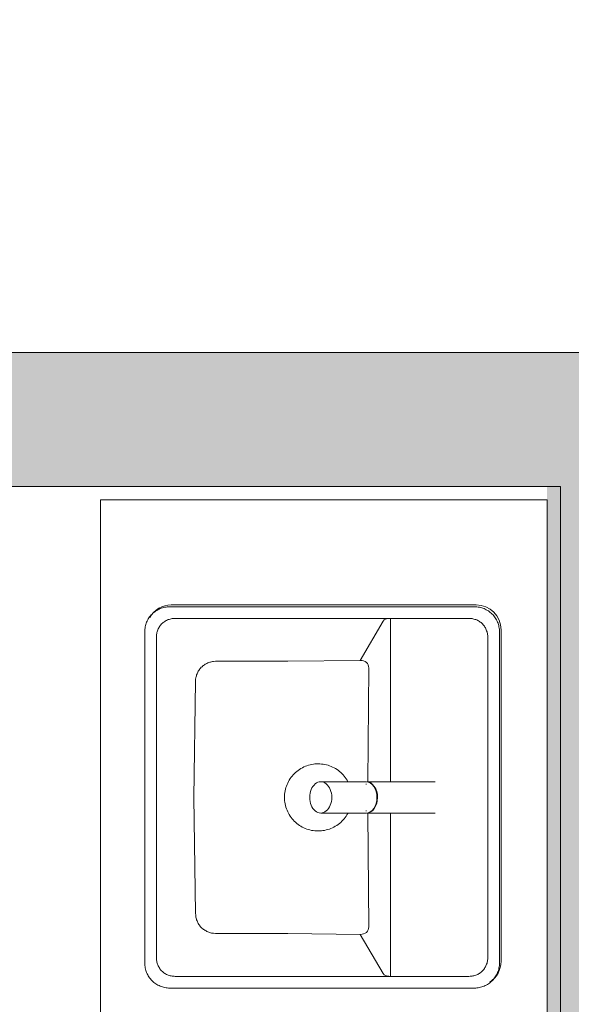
# Model space of a CAD drawing. Header units: millimetres. Extents: x 4.1 to 90.4, y -1.2 to 68.4.
# Tile 136 of 256: x 41.3 to 41.9, y 47.1 to 48.3. Entities that reach past the tile are written whole.
import ezdxf

# ---------------------------------------------------------------- set-up
doc = ezdxf.new("R2010")
doc.units = ezdxf.units.MM
for name, color, linetype, lineweight in [('A-DETL-GENF', 7, 'Continuous', 5), ('A-FLOR-PATT', 7, 'Continuous', 15), ('A-WALL', 7, 'Continuous', 5), ('I-WALL', 7, 'Continuous', 5), ('P-SANR-FIXT', 7, 'Continuous', 5)]:
    doc.layers.add(name, color=color, linetype=linetype, lineweight=lineweight)

# ---------------------------------------------------------------- blocks, each defined once
blk = doc.blocks.new('LAG-D2010-APPAREILS SANITAIRES-ROCA_THE-GAP-SQUARE-20IS-02 - LAG-D2010-APPAREILS SANITAIRES-ROCA_THE-GAP-SQUARE-20IS-02-14194663-MUC-LAG-PRO-PLA-ARC-TZN-SS01-AP04B-04RP Maçonnerie')
at = {"layer": 'A-DETL-GENF', "color": 9, "linetype": 'Continuous', "true_color": 0xc0c0c0}
for p, q in [((-0.187, 0.1985), (-0.1856, 0.1985)), ((-0.1856, 0.1985), (0.1856, 0.1985)), ((0.1856, 0.1985), (0.187, 0.1985)), ((-0.208, 0.1872), (-0.2072, 0.1883)), ((-0.2072, 0.1883), (-0.2063, 0.1893)), ((-0.2063, 0.1893), (-0.2053, 0.1903)), ((-0.2053, 0.1903), (-0.2044, 0.1913)), ((-0.2044, 0.1913), (-0.2033, 0.1922)), ((-0.2033, 0.1922), (-0.2022, 0.193)), ((-0.2022, 0.193), (-0.2011, 0.1938)), ((-0.2011, 0.1938), (-0.2, 0.1945)), ((-0.2, 0.1945), (-0.1988, 0.1952)), ((-0.1988, 0.1952), (-0.1975, 0.1958)), ((-0.1975, 0.1958), (-0.1963, 0.1964)), ((-0.1963, 0.1964), (-0.195, 0.1969)), ((-0.195, 0.1969), (-0.1937, 0.1973)), ((-0.1937, 0.1973), (-0.1924, 0.1977)), ((-0.1924, 0.1977), (-0.191, 0.198)), ((-0.191, 0.198), (-0.1897, 0.1982)), ((-0.1897, 0.1982), (-0.1883, 0.1984)), ((-0.1883, 0.1984), (-0.187, 0.1985)), ((0.187, 0.1985), (0.1883, 0.1984)), ((0.1883, 0.1984), (0.1897, 0.1982)), ((0.1897, 0.1982), (0.191, 0.198)), ((0.191, 0.198), (0.1924, 0.1977)), ((0.1924, 0.1977), (0.1937, 0.1973)), ((0.1937, 0.1973), (0.195, 0.1969)), ((0.195, 0.1969), (0.1963, 0.1964)), ((0.1963, 0.1964), (0.1975, 0.1958)), ((0.1975, 0.1958), (0.1988, 0.1952)), ((0.1988, 0.1952), (0.2, 0.1945)), ((0.2, 0.1945), (0.2011, 0.1938)), ((0.2011, 0.1938), (0.2022, 0.193)), ((0.2022, 0.193), (0.2033, 0.1922)), ((0.2033, 0.1922), (0.2044, 0.1913)), ((0.2044, 0.1913), (0.2053, 0.1903)), ((0.2053, 0.1903), (0.2063, 0.1893)), ((0.2063, 0.1893), (0.2072, 0.1883)), ((0.2072, 0.1883), (0.208, 0.1872)), ((-0.213, 0.176), (-0.2127, 0.1774)), ((-0.2127, 0.1774), (-0.2123, 0.1787)), ((-0.2123, 0.1787), (-0.2119, 0.18)), ((-0.2119, 0.18), (-0.2114, 0.1813)), ((-0.2114, 0.1813), (-0.2108, 0.1825)), ((-0.2108, 0.1825), (-0.2102, 0.1838)), ((-0.2102, 0.1838), (-0.2095, 0.185)), ((-0.2095, 0.185), (-0.2088, 0.1861)), ((-0.2088, 0.1861), (-0.208, 0.1872)), ((-0.1971, 0.1762), (-0.1964, 0.1771)), ((-0.1964, 0.1771), (-0.1958, 0.178)), ((-0.1958, 0.178), (-0.195, 0.1788)), ((-0.195, 0.1788), (-0.1943, 0.1796)), ((-0.1943, 0.1796), (-0.1934, 0.1804)), ((-0.1934, 0.1804), (-0.1926, 0.1811)), ((-0.1926, 0.1811), (-0.1917, 0.1817)), ((-0.1917, 0.1817), (-0.1907, 0.1823)), ((-0.1907, 0.1823), (-0.1898, 0.1829)), ((-0.1898, 0.1829), (-0.1888, 0.1834)), ((-0.1888, 0.1834), (-0.1877, 0.1838)), ((-0.1877, 0.1838), (-0.1867, 0.1842)), ((-0.1867, 0.1842), (-0.1856, 0.1846)), ((-0.1856, 0.1846), (-0.1845, 0.1848)), ((-0.1845, 0.1848), (-0.1834, 0.1851)), ((-0.1834, 0.1851), (-0.1823, 0.1853)), ((-0.1823, 0.1853), (-0.1812, 0.1854)), ((-0.1812, 0.1854), (-0.18, 0.1855)), ((-0.18, 0.1855), (-0.1777, 0.1855)), ((-0.1777, 0.1855), (0.1777, 0.1855)), ((0.1777, 0.1855), (0.18, 0.1855)), ((0.18, 0.1855), (0.1812, 0.1854)), ((0.1812, 0.1854), (0.1823, 0.1853)), ((0.1823, 0.1853), (0.1834, 0.1851)), ((0.1834, 0.1851), (0.1845, 0.1848)), ((0.1845, 0.1848), (0.1856, 0.1846)), ((0.1856, 0.1846), (0.1867, 0.1842)), ((0.1867, 0.1842), (0.1877, 0.1838)), ((0.1877, 0.1838), (0.1888, 0.1834)), ((0.1888, 0.1834), (0.1898, 0.1829)), ((0.1898, 0.1829), (0.1907, 0.1823)), ((0.1907, 0.1823), (0.1917, 0.1817)), ((0.1917, 0.1817), (0.1926, 0.1811)), ((0.1926, 0.1811), (0.1934, 0.1804)), ((0.1934, 0.1804), (0.1943, 0.1796)), ((0.1943, 0.1796), (0.195, 0.1788)), ((0.195, 0.1788), (0.1958, 0.178)), ((0.1958, 0.178), (0.1964, 0.1771)), ((0.1964, 0.1771), (0.1971, 0.1762)), ((0.208, 0.1872), (0.2088, 0.1861)), ((0.2088, 0.1861), (0.2095, 0.185)), ((0.2095, 0.185), (0.2102, 0.1838)), ((0.2102, 0.1838), (0.2108, 0.1825)), ((0.2108, 0.1825), (0.2114, 0.1813)), ((0.2114, 0.1813), (0.2119, 0.18)), ((0.2119, 0.18), (0.2123, 0.1787)), ((0.2123, 0.1787), (0.2127, 0.1774)), ((0.2127, 0.1774), (0.213, 0.176)), ((-0.2135, 0.172), (-0.2134, 0.1733)), ((-0.2135, 0.1706), (-0.2135, 0.172)), ((-0.2135, -0.1706), (-0.2135, 0.1706)), ((-0.2134, 0.1733), (-0.2132, 0.1747)), ((-0.2132, 0.1747), (-0.213, 0.176)), ((-0.2005, 0.1644), (-0.2004, 0.1656)), ((-0.2004, 0.1656), (-0.2003, 0.1667)), ((-0.2003, 0.1667), (-0.2002, 0.1678)), ((-0.2002, 0.1678), (-0.2, 0.1689)), ((-0.2, 0.1689), (-0.1997, 0.17)), ((-0.1997, 0.17), (-0.1994, 0.1711)), ((-0.1994, 0.1711), (-0.1991, 0.1722)), ((-0.1991, 0.1722), (-0.1987, 0.1732)), ((-0.1987, 0.1732), (-0.1982, 0.1742)), ((-0.1982, 0.1742), (-0.1977, 0.1752)), ((-0.1977, 0.1752), (-0.1971, 0.1762)), ((0.1971, 0.1762), (0.1977, 0.1752)), ((0.1977, 0.1752), (0.1982, 0.1742)), ((0.1982, 0.1742), (0.1987, 0.1732)), ((0.1987, 0.1732), (0.1991, 0.1722)), ((0.1991, 0.1722), (0.1994, 0.1711)), ((0.1994, 0.1711), (0.1997, 0.17)), ((0.1997, 0.17), (0.2, 0.1689)), ((0.2, 0.1689), (0.2002, 0.1678)), ((0.2002, 0.1678), (0.2003, 0.1667)), ((0.2003, 0.1667), (0.2004, 0.1656)), ((0.2004, 0.1656), (0.2005, 0.1644)), ((0.213, 0.176), (0.2132, 0.1747)), ((0.2132, 0.1747), (0.2134, 0.1733)), ((0.2134, 0.1733), (0.2135, 0.172)), ((0.2135, 0.172), (0.2135, 0.1706)), ((0.2135, 0.1706), (0.2135, -0.1706)), ((-0.2005, 0.1633), (-0.2005, 0.1644)), ((-0.2005, -0.1633), (-0.2005, 0.1633)), ((0.2005, 0.1644), (0.2005, 0.1633)), ((0.2005, 0.1633), (0.2005, -0.1633)), ((0, 0.1436), (-0.1297, 0.1417)), ((0.1297, 0.1417), (0, 0.1436)), ((-0.1478, 0.1327), (-0.1485, 0.1318)), ((-0.1471, 0.1336), (-0.1478, 0.1327)), ((-0.1464, 0.1345), (-0.1471, 0.1336)), ((-0.1456, 0.1353), (-0.1464, 0.1345)), ((-0.1448, 0.136), (-0.1456, 0.1353)), ((-0.144, 0.1367), (-0.1448, 0.136)), ((-0.1431, 0.1374), (-0.144, 0.1367)), ((-0.1422, 0.138), (-0.1431, 0.1374)), ((-0.1412, 0.1386), (-0.1422, 0.138)), ((-0.1402, 0.1391), (-0.1412, 0.1386)), ((-0.1392, 0.1396), (-0.1402, 0.1391)), ((-0.1382, 0.14), (-0.1392, 0.1396)), ((-0.1372, 0.1404), (-0.1382, 0.14)), ((-0.1362, 0.1407), (-0.1372, 0.1404)), ((-0.1351, 0.141), (-0.1362, 0.1407)), ((-0.134, 0.1412), (-0.1351, 0.141)), ((-0.1319, 0.1415), (-0.134, 0.1412)), ((-0.1297, 0.1417), (-0.1319, 0.1415)), ((0.1319, 0.1416), (0.1297, 0.1417)), ((0.1341, 0.1412), (0.1319, 0.1416)), ((0.1351, 0.141), (0.1341, 0.1412)), ((0.1362, 0.1407), (0.1351, 0.141)), ((0.1372, 0.1404), (0.1362, 0.1407)), ((0.1383, 0.14), (0.1372, 0.1404)), ((0.1393, 0.1396), (0.1383, 0.14)), ((0.1403, 0.1391), (0.1393, 0.1396)), ((0.1412, 0.1386), (0.1403, 0.1391)), ((0.1422, 0.138), (0.1412, 0.1386)), ((0.1431, 0.1374), (0.1422, 0.138)), ((0.144, 0.1367), (0.1431, 0.1374)), ((0.1448, 0.136), (0.144, 0.1367)), ((0.1457, 0.1352), (0.1448, 0.136)), ((0.1464, 0.1344), (0.1457, 0.1352)), ((0.1472, 0.1336), (0.1464, 0.1344)), ((0.1478, 0.1327), (0.1472, 0.1336)), ((0.1485, 0.1318), (0.1478, 0.1327)), ((-0.1522, 0.1216), (-0.1524, 0.1194)), ((-0.1521, 0.1226), (-0.1522, 0.1216)), ((-0.1519, 0.1237), (-0.1521, 0.1226)), ((-0.1516, 0.1248), (-0.1519, 0.1237)), ((-0.1513, 0.1259), (-0.1516, 0.1248)), ((-0.151, 0.1269), (-0.1513, 0.1259)), ((-0.1506, 0.1279), (-0.151, 0.1269)), ((-0.1501, 0.1289), (-0.1506, 0.1279)), ((-0.1496, 0.1299), (-0.1501, 0.1289)), ((-0.1491, 0.1309), (-0.1496, 0.1299)), ((-0.1485, 0.1318), (-0.1491, 0.1309)), ((0.1491, 0.1309), (0.1485, 0.1318)), ((0.1496, 0.1299), (0.1491, 0.1309)), ((0.1501, 0.1289), (0.1496, 0.1299)), ((0.1506, 0.1279), (0.1501, 0.1289)), ((0.151, 0.1269), (0.1506, 0.1279)), ((0.1513, 0.1258), (0.151, 0.1269)), ((0.1516, 0.1248), (0.1513, 0.1258)), ((0.1519, 0.1237), (0.1516, 0.1248)), ((0.1521, 0.1226), (0.1519, 0.1237)), ((0.1522, 0.1216), (0.1521, 0.1226)), ((0.1524, 0.1194), (0.1522, 0.1216)), ((-0.1524, 0.1194), (-0.1524, 0.0383)), ((0.1524, 0.0382), (0.1524, 0.1194)), ((-0.1524, 0.0383), (-0.1535, -0.0428)), ((-0.0252, 0.0323), (-0.0239, 0.0336)), ((-0.0239, 0.0336), (-0.0224, 0.0347)), ((-0.0224, 0.0347), (-0.0209, 0.0357)), ((-0.0209, 0.0357), (-0.0193, 0.0367)), ((-0.0193, 0.0367), (-0.0177, 0.0376)), ((-0.0177, 0.0376), (-0.0161, 0.0385)), ((-0.0161, 0.0385), (-0.0144, 0.0392)), ((-0.0144, 0.0392), (-0.0127, 0.0399)), ((-0.0127, 0.0399), (-0.0109, 0.0405)), ((-0.0109, 0.0405), (-0.0091, 0.0409)), ((-0.0091, 0.0409), (-0.0073, 0.0414)), ((-0.0073, 0.0414), (-0.0055, 0.0417)), ((-0.0055, 0.0417), (-0.0037, 0.0419)), ((-0.0037, 0.0419), (-0.0018, 0.042)), ((-0.0018, 0.042), (0, 0.0421)), ((0, 0.0421), (0.0019, 0.042)), ((0.0019, 0.042), (0.0037, 0.0419)), ((0.0037, 0.0419), (0.0055, 0.0417)), ((0.0055, 0.0417), (0.0074, 0.0413)), ((0.0074, 0.0413), (0.0092, 0.0409)), ((0.0092, 0.0409), (0.011, 0.0404)), ((0.011, 0.0404), (0.0127, 0.0399)), ((0.0127, 0.0399), (0.0144, 0.0392)), ((0.0144, 0.0392), (0.0161, 0.0384)), ((0.0161, 0.0384), (0.0178, 0.0376)), ((0.0178, 0.0376), (0.0194, 0.0367)), ((0.0194, 0.0367), (0.021, 0.0357)), ((0.021, 0.0357), (0.0225, 0.0346)), ((0.0225, 0.0346), (0.0239, 0.0335)), ((0.0239, 0.0335), (0.0253, 0.0323)), ((0.1535, -0.0428), (0.1524, 0.0382)), ((-0.034, 0.0206), (-0.0332, 0.0222)), ((-0.0332, 0.0222), (-0.0322, 0.0238)), ((-0.0322, 0.0238), (-0.0313, 0.0254)), ((-0.0313, 0.0254), (-0.0302, 0.0269)), ((-0.0302, 0.0269), (-0.0291, 0.0283)), ((-0.0291, 0.0283), (-0.0279, 0.0297)), ((-0.0279, 0.0297), (-0.0266, 0.0311)), ((-0.0266, 0.0311), (-0.0252, 0.0323)), ((0.0253, 0.0323), (0.0267, 0.031)), ((0.0267, 0.031), (0.0279, 0.0297)), ((0.0279, 0.0297), (0.0291, 0.0282)), ((0.0291, 0.0282), (0.0303, 0.0268)), ((0.0303, 0.0268), (0.0313, 0.0253)), ((0.0313, 0.0253), (0.0323, 0.0237)), ((0.0323, 0.0237), (0.0332, 0.0221)), ((0.0332, 0.0221), (0.0341, 0.0204)), ((-0.0372, 0.01), (-0.0369, 0.0118)), ((-0.0369, 0.0118), (-0.0365, 0.0136)), ((-0.0365, 0.0136), (-0.036, 0.0154)), ((-0.036, 0.0154), (-0.0354, 0.0172)), ((-0.0354, 0.0172), (-0.0347, 0.0189)), ((-0.0347, 0.0189), (-0.034, 0.0206)), ((0.0341, 0.0204), (0.0348, 0.0187)), ((0.0348, 0.0187), (0.0355, 0.017)), ((0.0355, 0.017), (0.036, 0.0152)), ((0.036, 0.0152), (0.0365, 0.0135)), ((0.0365, 0.0135), (0.0369, 0.0116)), ((0.0369, 0.0116), (0.0372, 0.0098)), ((-0.0376, 0.0064), (-0.0374, 0.0082)), ((-0.0376, 0.0045), (-0.0376, 0.0064)), ((-0.0376, 0.0027), (-0.0376, 0.0045)), ((-0.0375, 0.0008), (-0.0376, 0.0027)), ((-0.0372, -0.001), (-0.0375, 0.0008)), ((-0.0374, 0.0082), (-0.0372, 0.01)), ((0.0372, 0.0098), (0.0375, 0.008)), ((0.0374, 0.0006), (0.0372, -0.0013)), ((0.0376, 0.0024), (0.0374, 0.0006)), ((0.0375, 0.008), (0.0376, 0.0061)), ((0.0376, 0.0061), (0.0376, 0.0043)), ((0.0376, 0.0043), (0.0376, 0.0024)), ((-0.0369, -0.0028), (-0.0372, -0.001)), ((-0.0365, -0.0046), (-0.0369, -0.0028)), ((-0.036, -0.0064), (-0.0365, -0.0046)), ((-0.0355, -0.0082), (-0.036, -0.0064)), ((-0.0348, -0.0099), (-0.0355, -0.0082)), ((-0.0341, -0.0116), (-0.0348, -0.0099)), ((0.0347, -0.0101), (0.034, -0.0118)), ((0.0354, -0.0084), (0.0347, -0.0101)), ((0.036, -0.0067), (0.0354, -0.0084)), ((0.0365, -0.0049), (0.036, -0.0067)), ((0.0369, -0.0031), (0.0365, -0.0049)), ((0.0372, -0.0013), (0.0369, -0.0031)), ((-0.0333, -0.0132), (-0.0341, -0.0116)), ((-0.0324, -0.0148), (-0.0333, -0.0132)), ((-0.0314, -0.0164), (-0.0324, -0.0148)), ((-0.0303, -0.0179), (-0.0314, -0.0164)), ((-0.0292, -0.0194), (-0.0303, -0.0179)), ((-0.028, -0.0208), (-0.0292, -0.0194)), ((-0.0267, -0.0221), (-0.028, -0.0208)), ((0.0278, -0.021), (0.0265, -0.0224)), ((0.029, -0.0196), (0.0278, -0.021)), ((0.0301, -0.0182), (0.029, -0.0196)), ((0.0312, -0.0167), (0.0301, -0.0182)), ((0.0322, -0.0151), (0.0312, -0.0167)), ((0.0331, -0.0135), (0.0322, -0.0151)), ((0.034, -0.0118), (0.0331, -0.0135)), ((-0.0254, -0.0234), (-0.0267, -0.0221)), ((-0.024, -0.0246), (-0.0254, -0.0234)), ((-0.0226, -0.0257), (-0.024, -0.0246)), ((-0.0211, -0.0268), (-0.0226, -0.0257)), ((-0.0195, -0.0278), (-0.0211, -0.0268)), ((-0.0179, -0.0287), (-0.0195, -0.0278)), ((0.0192, -0.028), (0.0176, -0.0289)), ((0.0208, -0.027), (0.0192, -0.028)), ((0.0223, -0.026), (0.0208, -0.027)), ((0.0237, -0.0248), (0.0223, -0.026)), ((0.0251, -0.0236), (0.0237, -0.0248)), ((0.0265, -0.0224), (0.0251, -0.0236)), ((-0.1973, -0.0685), (-0.1535, -0.0428)), ((-0.1535, -0.0428), (-0.1533, -0.0447)), ((0.1533, -0.0447), (0.1535, -0.0428)), ((0.1535, -0.0428), (0.1973, -0.0685)), ((-0.1533, -0.0447), (-0.1529, -0.0465)), ((-0.1529, -0.0465), (-0.1522, -0.0482)), ((-0.1522, -0.0482), (-0.1512, -0.0496)), ((-0.1512, -0.0496), (-0.1499, -0.0508)), ((-0.1499, -0.0508), (-0.1484, -0.0516)), ((-0.1484, -0.0516), (-0.1467, -0.0521)), ((-0.1467, -0.0521), (-0.145, -0.0524)), ((-0.145, -0.0524), (-0.0175, -0.0513)), ((0.0175, -0.0513), (0.145, -0.0524)), ((0.145, -0.0524), (0.1467, -0.0521)), ((0.1467, -0.0521), (0.1484, -0.0516)), ((0.1484, -0.0516), (0.1499, -0.0508)), ((0.1499, -0.0508), (0.1512, -0.0496)), ((0.1512, -0.0496), (0.1522, -0.0482)), ((0.1522, -0.0482), (0.1529, -0.0465)), ((0.1529, -0.0465), (0.1533, -0.0447)), ((-0.2005, -0.0764), (-0.2004, -0.0747)), ((-0.1991, -0.0764), (-0.2005, -0.0764)), ((-0.2004, -0.0747), (-0.2002, -0.0733)), ((-0.2002, -0.0733), (-0.2, -0.0721)), ((-0.2, -0.0721), (-0.1996, -0.0711)), ((-0.1996, -0.0711), (-0.1987, -0.0696)), ((-0.1969, -0.0765), (-0.1991, -0.0764)), ((-0.1987, -0.0696), (-0.1973, -0.0685)), ((-0.0175, -0.0765), (-0.1969, -0.0765)), ((0.1969, -0.0765), (0.0175, -0.0765)), ((0.1991, -0.0764), (0.1969, -0.0765)), ((0.1973, -0.0685), (0.1987, -0.0696)), ((0.1987, -0.0696), (0.1996, -0.0711)), ((0.2005, -0.0764), (0.1991, -0.0764)), ((0.1996, -0.0711), (0.2, -0.0721)), ((0.2, -0.0721), (0.2002, -0.0733)), ((0.2002, -0.0733), (0.2004, -0.0747)), ((0.2004, -0.0747), (0.2005, -0.0764)), ((-0.2005, -0.1644), (-0.2005, -0.1633)), ((-0.2004, -0.1656), (-0.2005, -0.1644)), ((0.2005, -0.1644), (0.2004, -0.1656)), ((0.2005, -0.1633), (0.2005, -0.1644)), ((-0.2135, -0.172), (-0.2135, -0.1706)), ((-0.2134, -0.1733), (-0.2135, -0.172)), ((-0.2132, -0.1747), (-0.2134, -0.1733)), ((-0.213, -0.176), (-0.2132, -0.1747)), ((-0.2127, -0.1774), (-0.213, -0.176)), ((-0.2003, -0.1667), (-0.2004, -0.1656)), ((-0.2002, -0.1678), (-0.2003, -0.1667)), ((-0.2, -0.1689), (-0.2002, -0.1678)), ((-0.1997, -0.17), (-0.2, -0.1689)), ((-0.1994, -0.1711), (-0.1997, -0.17)), ((-0.1991, -0.1722), (-0.1994, -0.1711)), ((-0.1987, -0.1732), (-0.1991, -0.1722)), ((-0.1982, -0.1742), (-0.1987, -0.1732)), ((-0.1977, -0.1752), (-0.1982, -0.1742)), ((-0.1971, -0.1762), (-0.1977, -0.1752)), ((-0.1964, -0.1771), (-0.1971, -0.1762)), ((0.1971, -0.1762), (0.1964, -0.1771)), ((0.1977, -0.1752), (0.1971, -0.1762)), ((0.1982, -0.1742), (0.1977, -0.1752)), ((0.1987, -0.1732), (0.1982, -0.1742)), ((0.1991, -0.1722), (0.1987, -0.1732)), ((0.1994, -0.1711), (0.1991, -0.1722)), ((0.1997, -0.17), (0.1994, -0.1711)), ((0.2, -0.1689), (0.1997, -0.17)), ((0.2002, -0.1678), (0.2, -0.1689)), ((0.2003, -0.1667), (0.2002, -0.1678)), ((0.2004, -0.1656), (0.2003, -0.1667)), ((0.213, -0.176), (0.2127, -0.1774)), ((0.2132, -0.1747), (0.213, -0.176)), ((0.2134, -0.1733), (0.2132, -0.1747)), ((0.2135, -0.172), (0.2134, -0.1733)), ((0.2135, -0.1706), (0.2135, -0.172)), ((-0.2123, -0.1787), (-0.2127, -0.1774)), ((-0.2119, -0.18), (-0.2123, -0.1787)), ((-0.2114, -0.1813), (-0.2119, -0.18)), ((-0.2108, -0.1825), (-0.2114, -0.1813)), ((-0.2102, -0.1838), (-0.2108, -0.1825)), ((-0.2095, -0.185), (-0.2102, -0.1838)), ((-0.2088, -0.1861), (-0.2095, -0.185)), ((-0.208, -0.1872), (-0.2088, -0.1861)), ((-0.2072, -0.1883), (-0.208, -0.1872)), ((-0.1958, -0.178), (-0.1964, -0.1771)), ((-0.195, -0.1788), (-0.1958, -0.178)), ((-0.1943, -0.1796), (-0.195, -0.1788)), ((-0.1934, -0.1804), (-0.1943, -0.1796)), ((-0.1926, -0.1811), (-0.1934, -0.1804)), ((-0.1917, -0.1817), (-0.1926, -0.1811)), ((-0.1907, -0.1823), (-0.1917, -0.1817)), ((-0.1898, -0.1829), (-0.1907, -0.1823)), ((-0.1888, -0.1834), (-0.1898, -0.1829)), ((-0.1877, -0.1838), (-0.1888, -0.1834)), ((-0.1867, -0.1842), (-0.1877, -0.1838)), ((-0.1856, -0.1846), (-0.1867, -0.1842)), ((-0.1845, -0.1848), (-0.1856, -0.1846)), ((-0.1834, -0.1851), (-0.1845, -0.1848)), ((-0.1823, -0.1853), (-0.1834, -0.1851)), ((-0.1812, -0.1854), (-0.1823, -0.1853)), ((-0.18, -0.1855), (-0.1812, -0.1854)), ((-0.1777, -0.1855), (-0.18, -0.1855)), ((0.1777, -0.1855), (-0.1777, -0.1855)), ((0.18, -0.1855), (0.1777, -0.1855)), ((0.1812, -0.1854), (0.18, -0.1855)), ((0.1823, -0.1853), (0.1812, -0.1854)), ((0.1834, -0.1851), (0.1823, -0.1853)), ((0.1845, -0.1848), (0.1834, -0.1851)), ((0.1856, -0.1846), (0.1845, -0.1848)), ((0.1867, -0.1842), (0.1856, -0.1846)), ((0.1877, -0.1838), (0.1867, -0.1842)), ((0.1888, -0.1834), (0.1877, -0.1838)), ((0.1898, -0.1829), (0.1888, -0.1834)), ((0.1907, -0.1823), (0.1898, -0.1829)), ((0.1917, -0.1817), (0.1907, -0.1823)), ((0.1926, -0.1811), (0.1917, -0.1817)), ((0.1934, -0.1804), (0.1926, -0.1811)), ((0.1943, -0.1796), (0.1934, -0.1804)), ((0.195, -0.1788), (0.1943, -0.1796)), ((0.1958, -0.178), (0.195, -0.1788)), ((0.1964, -0.1771), (0.1958, -0.178)), ((0.208, -0.1872), (0.2072, -0.1883)), ((0.2088, -0.1861), (0.208, -0.1872)), ((0.2095, -0.185), (0.2088, -0.1861)), ((0.2102, -0.1838), (0.2095, -0.185)), ((0.2108, -0.1825), (0.2102, -0.1838)), ((0.2114, -0.1813), (0.2108, -0.1825)), ((0.2119, -0.18), (0.2114, -0.1813)), ((0.2123, -0.1787), (0.2119, -0.18)), ((0.2127, -0.1774), (0.2123, -0.1787)), ((-0.2063, -0.1893), (-0.2072, -0.1883)), ((-0.2053, -0.1903), (-0.2063, -0.1893)), ((-0.2044, -0.1913), (-0.2053, -0.1903)), ((-0.2033, -0.1922), (-0.2044, -0.1913)), ((-0.2022, -0.193), (-0.2033, -0.1922)), ((-0.2011, -0.1938), (-0.2022, -0.193)), ((-0.2, -0.1945), (-0.2011, -0.1938)), ((-0.1988, -0.1952), (-0.2, -0.1945)), ((-0.1975, -0.1958), (-0.1988, -0.1952)), ((-0.1963, -0.1964), (-0.1975, -0.1958)), ((-0.195, -0.1969), (-0.1963, -0.1964)), ((-0.1937, -0.1973), (-0.195, -0.1969)), ((-0.1924, -0.1977), (-0.1937, -0.1973)), ((-0.191, -0.198), (-0.1924, -0.1977)), ((-0.1897, -0.1982), (-0.191, -0.198)), ((-0.1883, -0.1984), (-0.1897, -0.1982)), ((-0.187, -0.1985), (-0.1883, -0.1984)), ((-0.1856, -0.1985), (-0.187, -0.1985)), ((0.187, -0.1985), (0.1856, -0.1985)), ((0.1883, -0.1984), (0.187, -0.1985)), ((0.1897, -0.1982), (0.1883, -0.1984)), ((0.191, -0.198), (0.1897, -0.1982)), ((0.1924, -0.1977), (0.191, -0.198)), ((0.1937, -0.1973), (0.1924, -0.1977)), ((0.195, -0.1969), (0.1937, -0.1973)), ((0.1963, -0.1964), (0.195, -0.1969)), ((0.1975, -0.1958), (0.1963, -0.1964)), ((0.1988, -0.1952), (0.1975, -0.1958)), ((0.2, -0.1945), (0.1988, -0.1952)), ((0.2011, -0.1938), (0.2, -0.1945)), ((0.2022, -0.193), (0.2011, -0.1938)), ((0.2033, -0.1922), (0.2022, -0.193)), ((0.2044, -0.1913), (0.2033, -0.1922)), ((0.2053, -0.1903), (0.2044, -0.1913)), ((0.2063, -0.1893), (0.2053, -0.1903)), ((0.2072, -0.1883), (0.2063, -0.1893)), ((0.1856, -0.1985), (-0.1856, -0.1985))]:
    blk.add_line(p, q, dxfattribs=at)
blk = doc.blocks.new('LAG-D2010-APPAREILS SANITAIRES-COMPTOIR D_ÉVIER 3 LAVABO - LAG-D2010-APPAREILS SANITAIRES-COMPTOIR D_ÉVIER 3 LAVABO-13404164-MUC-LAG-PRO-PLA-ARC-TZN-SS01-AP04B-04RP Maçonnerie')
at = {"layer": 'P-SANR-FIXT', "color": 9, "true_color": 0xc0c0c0}
for p, q in [((0.5, -2.0805), (0.5, 0)), ((0.0515, -1.9349), (0.0515, -1.5637)), ((0.4206, -1.9628), (0.0794, -1.9628)), ((0, -2.0805), (0.5, -2.0805))]:
    blk.add_line(p, q, dxfattribs=at)
for centre, start, end in [((0.0794, -1.5637), 123.194, 180), ((0.0794, -1.9349), 180, 270), ((0.4206, -1.9349), 270, 330)]:
    blk.add_arc(centre, 0.0279, start, end, dxfattribs=at)
blk = doc.blocks.new('LAG-D2010-APPAREILS SANITAIRES-GAMME PRESTO LINEA - LAG-D2010-APPAREILS SANITAIRES-GAMME PRESTO LINEA-13454650-MUC-LAG-PRO-PLA-ARC-TZN-SS01-AP04B-04RP Maçonnerie')
at = {"layer": 'P-SANR-FIXT', "color": 9, "true_color": 0xc0c0c0}
for p, q in [((-0.0175, 0.13), (-0.0175, 0.0795)), ((0.0175, 0.0795), (0.0175, 0.13)), ((-0.0175, 0.0788), (-0.0175, 0.0018)), ((-0.015, 0.0795), (-0.015, 0.0788)), ((0.015, 0.0788), (0.015, 0.0795)), ((0.0175, 0.0018), (0.0175, 0.0788))]:
    blk.add_line(p, q, dxfattribs=at)
for centre, major_axis, start_param, end_param in [((0, 0.13), (-0.0175, 0), 4.712389, 7.853982), ((0, 0.13), (-0.0175, 0), 1.570796, 4.712389), ((0, 0.0795), (0.0175, 0), 3.141593, 4.712389), ((0, 0.0788), (0.0175, 0), 3.141593, 4.712389), ((0, 0.0795), (-0.0175, 0), 1.570796, 3.141593), ((0, 0.0788), (-0.0175, 0), 1.570796, 3.141593)]:
    blk.add_ellipse(centre, major_axis=major_axis, ratio=0.707107, start_param=start_param, end_param=end_param, dxfattribs=at)

msp = doc.modelspace()

# ---------------------------------------------------------------- hatches: boundary and pattern name
at = {"layer": 'A-FLOR-PATT'}
h = msp.add_hatch(dxfattribs=at)
h.set_pattern_fill('ANSI31', color=2)
h.set_pattern_definition([(45, (-136.6335, -114.262), (-2.245064, 2.245064), [])])
h.paths.add_polyline_path([(63.8107, 34.5549, 0.224216), (63.0925, 34.216), (63.8107, 34.216)])
h.paths.add_polyline_path([(63.8104, 33.6649), (62.8804, 33.6649), (62.8804, 33.6399), (63.8104, 33.6399)], flags=17)
h.paths.add_polyline_path([(63.8104, 33.6799), (62.8821, 33.6799, 0.004038), (62.8813, 33.6649), (63.8104, 33.6649)], flags=17)
h.paths.add_polyline_path([(63.8107, 35.6799), (63.8107, 35.6941), (61.3807, 35.6799), (61.3807, 33.5899), (63.8107, 33.5899), (63.8107, 33.5941), (63.8107, 33.5954), (63.8097, 33.5964), (63.8104, 33.5964), (63.8104, 33.6249), (62.8804, 33.6249), (62.8804, 33.6649), (62.8804, 33.6799), (62.8813, 33.6799, -0.401668), (63.8104, 34.5699), (63.8104, 34.5841), (63.8104, 34.5999), (63.8107, 34.5999)])
h.paths.add_polyline_path([(63.8107, 34.216), (63.0925, 34.216, 0.158726), (62.8821, 33.6799), (63.8107, 33.6799)], flags=17)
h.paths.add_polyline_path([(60.4271, 36.7165), (59.5896, 36.7165), (59.5896, 36.749), (60.4271, 36.749), (60.4271, 36.7363)], flags=17)
h.paths.add_polyline_path([(58.1821, 45.8922), (58.1496, 45.8922), (58.1496, 46.6797), (58.1821, 46.6797), (58.1821, 46.0802)], flags=17)
h.paths.add_polyline_path([(49.9393, 49.368), (50.7768, 49.368), (50.7768, 49.3355), (49.9393, 49.3355), (49.9393, 49.3639)], flags=16)
h.paths.add_polyline_path([(59.6896, 35.8442), (60.4246, 35.8442), (60.4246, 36.7115), (60.4271, 36.7115), (60.4271, 36.7165), (60.4696, 36.7165), (60.4696, 36.729), (60.5196, 36.729), (60.5196, 36.749), (60.5893, 36.749), (60.5893, 38.074), (60.5196, 38.074), (60.5196, 38.094), (60.4696, 38.094), (60.4696, 38.1065), (60.4271, 38.1065), (60.4271, 38.1115), (60.4246, 38.1115), (60.4246, 38.1865), (59.6746, 38.1865), (59.6746, 42.4365), (59.7078, 42.4365), (59.7078, 44.1647), (59.5612, 44.1647), (59.5612, 44.3797), (59.5762, 44.3797), (59.5762, 45.6797), (59.5612, 45.6802), (59.5612, 45.7147), (58.1871, 45.7147), (58.1871, 45.7972), (58.1696, 45.7972), (58.1696, 45.8497), (58.1821, 45.8497), (58.1821, 45.8922), (58.1871, 45.8922), (58.1871, 45.8947), (58.5046, 45.8947), (58.5046, 49.4817), (58.0969, 49.4817), (58.0962, 49.4858), (58.0954, 49.4855), (58.0954, 49.5297), (58.0786, 49.5305), (58.0774, 49.5305), (58.0782, 49.6175), (58.0782, 49.6187), (58.0954, 49.6187), (58.0954, 49.6467), (57.1654, 49.6464), (57.1654, 49.6187), (57.1822, 49.6179), (57.1834, 49.6179), (57.1826, 49.5308), (57.1826, 49.5297), (57.1654, 49.5297), (57.1646, 49.4858), (57.1646, 49.4847), (57.1639, 49.4847), (57.1639, 49.4817), (49.9418, 49.4816), (49.9418, 49.373), (49.9393, 49.373), (49.9393, 49.368), (49.8968, 49.368), (49.8968, 49.3555), (49.8468, 49.3555), (49.8468, 49.3355), (49.0518, 49.3355), (49.0518, 49.368), (49.8443, 49.368), (49.8443, 49.373), (49.7618, 49.373), (49.7618, 49.4817), (44.2532, 49.4817), (44.2525, 49.4858), (44.2517, 49.4855), (44.2517, 49.4967), (43.3217, 49.4967), (43.3209, 49.4858), (43.3209, 49.4847), (43.3202, 49.4847), (43.3202, 49.4817), (29.0088, 49.4817), (29.0081, 49.4858), (29.0073, 49.4855), (29.0073, 49.5297), (28.9905, 49.5305), (28.9893, 49.5305), (28.9901, 49.6175), (28.9901, 49.6187), (29.0073, 49.6187), (29.0073, 49.6467), (27.5473, 49.6467), (27.5473, 49.6187), (27.5642, 49.6179), (27.5653, 49.6179), (27.5645, 49.5308), (27.5645, 49.5297), (27.5473, 49.5297), (27.5465, 49.4858), (27.5465, 49.4847), (27.5458, 49.4847), (27.5458, 49.4817), (27.2843, 49.4817), (27.2843, 55.0392), (27.2543, 55.0392), (27.2543, 55.0542), (27.2143, 55.0542), (27.2143, 55.2042), (26.3943, 55.2042), (26.3943, 55.0542), (26.3543, 55.0542), (26.3543, 55.0392), (25.9143, 55.0392), (25.9143, 51.3392), (25.2593, 51.3392), (25.2593, 51.0342), (25.2443, 51.0342), (25.2443, 50.9942), (25.0943, 50.9942), (25.0943, 50.1142), (25.2443, 50.1142), (25.2443, 50.0742), (25.2593, 50.0742), (25.2593, 47.8792), (25.2893, 47.8792), (25.2893, 47.8642), (25.3293, 47.8642), (25.3293, 48.6842), (25.3693, 48.6842), (25.3693, 47.8642), (26.1893, 47.8642), (26.1893, 47.8792), (29.2043, 47.8792), (29.2043, 47.8642), (30.1043, 47.8642), (30.1043, 47.8792), (30.4607, 47.8792), (30.4607, 47.8642), (31.3607, 47.8642), (31.3607, 47.8792), (35.791, 47.8792), (35.791, 47.8642), (36.691, 47.8642), (36.691, 47.8792), (39.9684, 47.8792), (39.9684, 47.8642), (40.8684, 47.8642), (40.8684, 47.8792), (43.9611, 47.8792), (43.9611, 47.8642), (44.8611, 47.8642), (44.8611, 47.8792), (46.4543, 47.8792), (46.4543, 47.8642), (47.3543, 47.8642), (47.3543, 47.8792), (49.7618, 47.8792), (49.7618, 47.973), (49.8443, 47.973), (49.8443, 47.978), (49.0518, 47.978), (49.0518, 48.0105), (49.8468, 48.0105), (49.8468, 47.9905), (49.8968, 47.9905), (49.8968, 47.978), (49.9393, 47.978), (49.9393, 47.973), (49.9418, 47.973), (49.9418, 47.8792), (50.9643, 47.8792), (50.9643, 47.9186), (51.9132, 47.9186), (51.9132, 47.8642), (51.9232, 47.8642), (51.9232, 47.8792), (54.002, 47.8792), (54.002, 46.6892), (54.1355, 46.6892), (54.1362, 46.6851), (54.137, 46.6847), (54.137, 46.6742), (55.067, 46.6742), (55.0678, 46.6851), (55.0678, 46.6862), (55.0685, 46.6862), (55.0685, 46.6892), (56.4846, 46.6892), (56.4849, 45.8947), (56.7871, 45.8947), (56.7871, 45.8922), (56.7921, 45.8922), (56.7921, 45.8497), (56.8046, 45.8497), (56.8046, 45.7972), (56.7871, 45.7972), (56.7871, 45.7147), (56.4846, 45.7147), (56.4846, 45.6177), (56.4966, 45.6177), (56.4966, 44.3147), (56.4846, 44.3147), (56.4849, 43.6875), (56.4966, 43.6875), (56.4966, 42.5845), (56.4846, 42.5845), (56.4846, 42.3857), (56.4804, 42.385), (56.4801, 42.3842), (56.4696, 42.3842), (56.4697, 41.4542), (56.4804, 41.4534), (56.4816, 41.4534), (56.4816, 41.4527), (56.4846, 41.4527), (56.4849, 35.8592), (58.8843, 35.8592), (58.8843, 36.7197), (59.5143, 36.7197), (59.5143, 35.8442)])
h.paths.add_polyline_path([(60.5893, 36.7115), (60.5893, 36.7165), (60.5221, 36.7165), (60.5221, 36.7115)], flags=17)
h.paths.add_polyline_path([(59.7674, 38.074), (59.5896, 38.074), (59.5896, 38.1065), (60.4271, 38.1065), (60.4271, 38.074), (59.8845, 38.074)], flags=16)
h.paths.add_polyline_path([(60.5893, 38.1065), (60.5893, 38.1115), (60.5221, 38.1115), (60.5221, 38.1065), (60.5891, 38.1065)], flags=17)
h.paths.add_polyline_path([(59.1993, 43.6647), (59.1359, 43.6707), (59.0747, 43.6885), (59.0188, 43.7168), (58.9695, 43.7543), (58.928, 43.7998), (58.895, 43.8531), (58.8723, 43.9116), (58.8608, 43.9733), (58.8608, 44.0361), (58.8743, 44.103), (58.895, 44.1562), (58.9291, 44.2108), (58.9703, 44.256), (59.0203, 44.2938), (59.0825, 44.3234), (59.1411, 44.3393), (59.2053, 44.3441), (59.264, 44.3383), (59.3239, 44.3209), (59.3799, 44.2926), (59.4291, 44.2551), (59.4707, 44.2096), (59.5037, 44.1562), (59.5264, 44.0977), (59.5379, 44.0361), (59.5379, 43.9733), (59.5264, 43.9116), (59.5037, 43.8531), (59.4696, 43.7986), (59.4284, 43.7534), (59.3783, 43.7156), (59.3161, 43.6859), (59.2618, 43.6705), (59.2044, 43.6652)], flags=16)
h.paths.add_polyline_path([(56.7962, 45.8922), (56.7921, 45.8922), (56.7921, 46.6797), (56.8246, 46.6797), (56.8246, 45.8922)], flags=16)
h.paths.add_polyline_path([(54.137, 46.6862), (54.137, 47.6162), (54.177, 47.6162), (54.177, 46.6862)], flags=16)
h.paths.add_polyline_path([(49.9418, 47.978), (49.9393, 47.978), (49.9393, 48.0105), (50.7768, 48.0105), (50.7768, 47.978), (50.364, 47.978)], flags=16)
h.paths.add_polyline_path([(56.2244, 48.2896), (56.1731, 48.2922), (56.1235, 48.3056), (56.0752, 48.3314), (56.0383, 48.3621), (56.0066, 48.4026), (55.9844, 48.4489), (55.9724, 48.4989), (55.9724, 48.5553), (55.9816, 48.6015), (56.0027, 48.6494), (56.0346, 48.6923), (56.0731, 48.726), (56.119, 48.7511), (56.1711, 48.7658), (56.2214, 48.769), (56.2731, 48.7609), (56.3218, 48.7419), (56.3652, 48.7127), (56.4029, 48.6722), (56.4294, 48.6269), (56.445, 48.5805), (56.4505, 48.5284), (56.4432, 48.4723), (56.4276, 48.427), (56.4009, 48.3831), (56.3654, 48.3459), (56.3228, 48.3172), (56.2751, 48.2981), (56.2396, 48.2922)], flags=16)
h.paths.add_polyline_path([(43.3617, 48.5547), (43.3217, 48.5547), (43.3217, 49.4847), (43.3617, 49.4847), (43.3617, 49.108)], flags=16)
h.paths.add_polyline_path([(57.1819, 49.5312), (57.1819, 49.6172), (57.1639, 49.6172), (57.165, 49.5312), (57.1654, 49.5312)], flags=17)
h.paths.add_polyline_path([(58.0789, 49.5312), (58.0969, 49.5312), (58.0969, 49.6172), (58.0789, 49.6172), (58.0789, 49.5442)], flags=17)
h.paths.add_polyline_path([(29.0073, 49.5312), (29.0088, 49.5312), (29.0088, 49.6172), (28.9908, 49.6172), (28.9908, 49.5312), (29.0047, 49.5312)], flags=17)
h.paths.add_polyline_path([(27.5638, 49.5312), (27.5638, 49.6172), (27.5458, 49.6172), (27.5458, 49.5312), (27.5473, 49.5312)], flags=17)
h.paths.add_polyline_path([(63.8107, 33.6091), (63.8224, 33.6091), (63.8224, 33.6384), (63.9874, 33.6384), (63.9874, 34.5564), (63.8224, 34.5564), (63.8107, 34.5564)])
at = {"layer": 'A-FLOR-PATT', "true_color": 0xc8c92d}
h = msp.add_hatch(dxfattribs=at)
h.set_pattern_fill('GOST_WOOD', color=52)
h.set_pattern_definition([(90, (-136.6335, -114.262), (6, -4e-16), [10, -2]), (90, (-134.6335, -116.262), (6, -4e-16), [6, -1.5, 3, -1.5]), (90, (-132.6335, -119.262), (6, -4e-16), [10, -2])])
h.paths.add_polyline_path([(38.5539, 47.1004), (38.5539, 47.1004), (38.5539, 46.989)], flags=16)
h.paths.add_polyline_path([(40.9452, 41.3542), (41.8602, 41.3542), (41.8602, 41.3692), (40.9452, 41.3692), (40.9452, 44.2292), (40.8035, 44.2292), (40.8035, 44.3592), (42.4643, 44.3592), (42.4643, 43.7397), (41.9752, 43.7397), (41.9752, 41.3692), (46.2461, 41.3692), (46.2461, 43.2142), (46.2611, 43.2142), (46.2611, 44.0342), (45.4411, 44.0342), (45.4411, 44.0742), (46.2611, 44.0742), (46.2611, 44.1142), (46.2461, 44.1142), (46.2461, 44.3592), (43.8026, 44.3592), (43.8026, 44.3742), (43.8176, 44.3742), (43.8176, 47.6992), (42.4776, 47.6992), (42.4776, 47.4391), (42.8776, 47.4391), (42.8776, 47.0391), (42.4776, 47.0391), (42.4776, 46.859), (42.8776, 46.859), (42.8776, 46.459), (42.4776, 46.459), (42.4776, 46.2789), (42.8776, 46.2789), (42.8776, 45.8789), (42.4776, 45.8789), (42.4776, 45.6188), (42.8926, 45.6188), (42.8926, 45.4888), (41.2819, 45.4888), (41.2819, 45.6188), (41.3452, 45.6188), (41.3452, 47.6992), (40.8684, 47.6992), (40.8684, 47.7142), (40.0484, 47.7142), (40.0484, 46.8942), (40.0084, 46.8942), (40.0084, 47.7142), (39.9684, 47.7142), (39.9684, 47.6992), (39.8505, 47.6992), (39.8505, 47.62), (39.8251, 47.62), (39.8251, 47.6992), (38.4314, 47.6992), (38.4314, 47.4616), (38.4979, 47.4616), (38.5103, 47.4633), (38.6556, 47.4625), (38.7137, 47.4597), (38.757, 47.455), (38.7819, 47.4499), (38.8026, 47.4433), (38.8224, 47.4341), (38.8408, 47.4225), (38.8577, 47.4087), (38.8628, 47.4036), (38.8833, 47.3781), (38.894, 47.3592), (38.9022, 47.339), (38.9078, 47.3179), (38.9109, 47.2964), (38.9113, 47.2746), (38.9091, 47.2529), (38.9044, 47.2316), (38.897, 47.2111), (38.8871, 47.1917), (38.877, 47.1767), (38.855, 47.1526), (38.8379, 47.1391), (38.8192, 47.1279), (38.7992, 47.1191), (38.7784, 47.1129), (38.7498, 47.1076), (38.7137, 47.104), (38.6556, 47.1012), (38.583, 47.1004), (38.5103, 47.1004), (38.4977, 47.1021), (38.4314, 47.1021), (38.4314, 44.3092), (39.8251, 44.3092), (39.8251, 44.361), (39.8505, 44.361), (39.8505, 44.3092), (39.8488, 44.3092), (39.8488, 44.2292), (39.2534, 44.2292), (39.2534, 41.3692), (38.3534, 41.3697), (38.3534, 41.7184), (38.3384, 41.7184), (38.3384, 41.3542), (40.9302, 41.3542)])
h.paths.add_polyline_path([(38.3534, 41.7394), (38.3534, 41.7916), (38.3384, 41.7916), (38.3384, 41.7394)], flags=17)
h.paths.add_polyline_path([(38.3384, 41.8125), (38.3534, 41.8129), (38.3534, 41.8644), (38.3384, 41.8644), (38.3384, 41.8126)], flags=17)
h.paths.add_polyline_path([(38.3534, 41.8854), (38.3534, 42.2692), (38.3384, 42.269), (38.3384, 41.8854)], flags=17)
h.paths.add_polyline_path([(38.3384, 43.3292), (38.3534, 43.3292), (38.3534, 43.7263), (38.3384, 43.7263), (38.3384, 43.3295)], flags=17)
h.paths.add_polyline_path([(38.3534, 43.7472), (38.3534, 43.7994), (38.3384, 43.7994), (38.3384, 43.7472)], flags=17)
h.paths.add_polyline_path([(38.3384, 43.8203), (38.3534, 43.8207), (38.3534, 43.8723), (38.3384, 43.8723), (38.3384, 43.8205)], flags=17)
h.paths.add_polyline_path([(38.3384, 43.8932), (38.3534, 43.8932), (38.3529, 44.2292), (38.3384, 44.2291), (38.3384, 43.9165)], flags=17)
h.paths.add_polyline_path([(38.5153, 44.9046), (38.5154, 44.9046), (38.5028, 44.9046)], flags=16)
h.paths.add_polyline_path([(38.5589, 44.5416), (38.5153, 44.5416), (38.5027, 44.5433), (38.4334, 44.5433), (38.4335, 44.9029), (38.503, 44.9029), (38.5153, 44.9046), (38.6607, 44.9037), (38.7187, 44.9009), (38.762, 44.8962), (38.7869, 44.8911), (38.8077, 44.8845), (38.8274, 44.8753), (38.8459, 44.8637), (38.8627, 44.8498), (38.8679, 44.8447), (38.8883, 44.8193), (38.899, 44.8003), (38.9072, 44.7801), (38.9128, 44.7591), (38.9159, 44.7375), (38.9163, 44.7157), (38.9141, 44.6941), (38.9094, 44.6728), (38.902, 44.6523), (38.8921, 44.6329), (38.882, 44.6178), (38.8599, 44.5938), (38.8428, 44.5803), (38.8242, 44.5691), (38.8042, 44.5603), (38.7833, 44.5541), (38.7548, 44.5488), (38.7186, 44.5452), (38.6606, 44.5424), (38.5879, 44.5416), (38.559, 44.5416)], flags=16)
h.paths.add_polyline_path([(39.8251, 45.0397), (39.8251, 45.2085), (39.8505, 45.2085), (39.8505, 45.0397)], flags=16)
h.paths.add_polyline_path([(38.8023, 45.144), (38.4366, 45.144), (38.4366, 45.1694), (39.8219, 45.1694), (39.8219, 45.144), (38.9163, 45.144)], flags=16)
h.paths.add_polyline_path([(38.588, 45.762), (38.588, 45.762), (38.588, 45.762)], flags=16)
h.paths.add_polyline_path([(38.5734, 45.399), (38.5153, 45.399), (38.5027, 45.4007), (38.4334, 45.4007), (38.4334, 45.7603), (38.5029, 45.7603), (38.5153, 45.762), (38.6606, 45.7611), (38.7187, 45.7584), (38.762, 45.7537), (38.7869, 45.7486), (38.8076, 45.7419), (38.8274, 45.7327), (38.8458, 45.7212), (38.8627, 45.7073), (38.8678, 45.7022), (38.8883, 45.6768), (38.899, 45.6578), (38.9072, 45.6376), (38.9128, 45.6166), (38.9159, 45.595), (38.9163, 45.5732), (38.9141, 45.5516), (38.9094, 45.5303), (38.902, 45.5098), (38.8921, 45.4904), (38.882, 45.4753), (38.86, 45.4512), (38.8429, 45.4377), (38.8242, 45.4265), (38.8042, 45.4178), (38.7834, 45.4115), (38.7548, 45.4063), (38.7187, 45.4026), (38.6606, 45.3999), (38.5791, 45.399)], flags=16)
h.paths.add_polyline_path([(41.7682, 45.7367), (41.7772, 45.7391), (41.783, 45.7426), (41.7871, 45.7466), (41.7917, 45.7544), (41.7928, 45.7571), (41.7937, 45.7643), (41.7928, 46.1427), (41.7879, 46.1522), (41.783, 46.1572), (41.7759, 46.1613), (41.7694, 46.1629), (41.7747, 46.1613), (41.7798, 46.158), (41.79, 46.1457), (41.7918, 46.1382), (41.7919, 46.1355), (41.791, 45.7571), (41.7886, 45.7511), (41.776, 45.7391), (41.7695, 45.7369)], flags=17)
h.paths.add_polyline_path([(39.8251, 45.8872), (39.8251, 46.056), (39.8505, 46.056), (39.8505, 45.8872)], flags=16)
h.paths.add_polyline_path([(38.4366, 45.9915), (38.4366, 46.0169), (39.8219, 46.0169), (39.8219, 45.9915), (38.4623, 45.9915)], flags=16)
h.paths.add_polyline_path([(38.588, 46.6095), (38.588, 46.6095), (38.588, 46.6095)], flags=16)
h.paths.add_polyline_path([(38.5734, 46.2465), (38.5153, 46.2465), (38.5027, 46.2482), (38.4334, 46.2482), (38.4334, 46.6078), (38.5029, 46.6078), (38.5153, 46.6095), (38.6606, 46.6086), (38.7187, 46.6059), (38.762, 46.6012), (38.7869, 46.5961), (38.8076, 46.5894), (38.8274, 46.5802), (38.8458, 46.5687), (38.8627, 46.5548), (38.8678, 46.5497), (38.8883, 46.5243), (38.899, 46.5053), (38.9072, 46.4851), (38.9128, 46.4641), (38.9159, 46.4425), (38.9163, 46.4207), (38.9141, 46.3991), (38.9094, 46.3778), (38.902, 46.3573), (38.8921, 46.3379), (38.882, 46.3228), (38.86, 46.2987), (38.8429, 46.2852), (38.8242, 46.274), (38.8042, 46.2653), (38.7834, 46.259), (38.7548, 46.2538), (38.7187, 46.2501), (38.6606, 46.2474), (38.5791, 46.2465)], flags=16)
h.paths.add_polyline_path([(41.764, 46.4434), (41.7735, 46.4445), (41.7806, 46.4478), (41.7863, 46.4525), (41.7917, 46.4614), (41.7928, 46.4641), (41.7937, 46.4742), (41.7928, 46.8497), (41.7873, 46.86), (41.7856, 46.8622), (41.7798, 46.8661), (41.79, 46.8538), (41.7918, 46.8463), (41.7919, 46.8425), (41.7911, 46.4656), (41.7886, 46.4592), (41.7759, 46.4471), (41.7681, 46.4448), (41.764, 46.4445), (41.416, 46.4453), (41.4246, 46.4434), (41.7629, 46.4434)], flags=17)
h.paths.add_polyline_path([(39.8505, 46.7347), (39.8251, 46.7347), (39.8251, 46.9413), (39.8505, 46.9413), (39.8505, 46.8644)], flags=16)
h.paths.add_polyline_path([(39.6033, 46.839), (38.4366, 46.839), (38.4366, 46.8644), (39.8219, 46.8644), (39.8219, 46.839)], flags=16)
h.paths.add_polyline_path([(41.781, 47.1593), (41.7883, 47.1663), (41.7916, 47.1725), (41.7928, 47.1753), (41.7937, 47.1825), (41.7928, 47.5609), (41.7878, 47.5706), (41.7846, 47.5742), (41.7757, 47.5796), (41.7731, 47.5807), (41.764, 47.5816), (41.4174, 47.5807), (41.4074, 47.5754), (41.4049, 47.5734), (41.4049, 47.5719), (41.4109, 47.5769), (41.4187, 47.5793), (41.4246, 47.5796), (41.7708, 47.5787), (41.7784, 47.5756), (41.79, 47.5619), (41.7918, 47.5544), (41.7919, 47.5486), (41.7911, 47.1737), (41.7886, 47.1673), (41.7843, 47.1628)], flags=17)
h.paths.add_polyline_path([(38.5975, 47.4633), (38.5975, 47.4633), (38.5975, 47.5727)], flags=16)
h.paths.add_polyline_path([(24.7269, 41.3699), (30.2336, 41.3699), (30.2336, 43.4399), (30.3576, 43.4399), (30.3576, 44.3399), (30.2336, 44.3399), (30.2336, 47.7299), (30.1304, 47.7299), (30.1304, 47.8639), (29.2304, 47.8639), (29.2304, 47.7325), (29.2304, 47.7299), (26.6704, 47.7299), (26.6704, 45.5522), (24.7269, 45.5522), (24.7269, 44.3353), (25.1774, 44.3353), (25.1774, 43.7053), (24.7269, 43.7053)])
at = {"layer": 'I-WALL'}
h = msp.add_hatch(color=9, dxfattribs=at)
h.paths.add_polyline_path([(53.8588, 47.7299), (54.0131, 47.7299), (54.0131, 47.8799), (53.8588, 47.8799), (53.8588, 47.8008)])
h.paths.add_polyline_path([(51.0004, 47.7299), (51.0004, 47.8799), (47.3804, 47.8799), (47.3804, 47.7299), (50.9754, 47.7299)])
h.paths.add_polyline_path([(46.4804, 47.7299), (46.4804, 47.8799), (44.8872, 47.8799), (44.8872, 47.7299), (46.4354, 47.7299)])
h.paths.add_polyline_path([(43.9437, 47.7299), (43.9872, 47.7299), (43.9872, 47.8799), (40.8945, 47.8799), (40.8945, 47.7299), (43.9422, 47.7299)])
h.paths.add_polyline_path([(39.9495, 47.7299), (39.9945, 47.7299), (39.9945, 47.8799), (36.7171, 47.8799), (36.7171, 47.7299), (39.3874, 47.7299)])
h.paths.add_polyline_path([(34.7345, 47.7299), (35.8171, 47.7299), (35.8171, 47.8799), (31.3868, 47.8799), (31.3868, 47.7299), (34.6345, 47.7299)])
h.paths.add_polyline_path([(30.2336, 47.7299), (30.4868, 47.7299), (30.4868, 47.8799), (30.1304, 47.8799), (30.1304, 47.7299), (30.2186, 47.7299)])
h.paths.add_polyline_path([(29.1854, 47.7299), (29.2304, 47.7299), (29.2304, 47.8799), (26.2154, 47.8799), (26.2154, 47.7299), (28.6976, 47.7299)])
h.paths.add_polyline_path([(25.3154, 47.7299), (25.3154, 47.8799), (25.2704, 47.8799), (25.2704, 47.7299)])
for points in [[(41.8863, 45.6194), (41.8863, 47.7299), (41.8713, 47.7299), (41.8713, 45.6194)], [(41.8863, 45.6194), (41.9863, 45.6194), (41.9863, 47.7299), (41.8863, 47.7299), (41.8863, 45.6576)]]:
    msp.add_hatch(color=9, dxfattribs=at).paths.add_polyline_path(points)

# ---------------------------------------------------------------- linework, layer by layer
at = {"layer": 'A-WALL'}
for p, q in [((43.9422, 47.8799), (40.9395, 47.8799)), ((40.9395, 47.7299), (41.8713, 47.7299)), ((41.8863, 45.6194), (41.8863, 47.7299))]:
    msp.add_line(p, q, dxfattribs=at)
at = {"layer": 'I-WALL', "lineweight": 13}
for p, q in [((41.8713, 47.7299), (41.8863, 47.7299)), ((41.8713, 47.7149), (41.8713, 45.6344))]:
    msp.add_line(p, q, dxfattribs=at)

# ---------------------------------------------------------------- block references
at = {"layer": 'P-SANR-FIXT', "color": 9, "true_color": 0xc0c0c0}
for name, p, rotation in [('LAG-D2010-APPAREILS SANITAIRES-COMPTOIR D_ÉVIER 3 LAVABO - LAG-D2010-APPAREILS SANITAIRES-COMPTOIR D_ÉVIER 3 LAVABO-13404164-MUC-LAG-PRO-PLA-ARC-TZN-SS01-AP04B-04RP Maçonnerie', (41.8713, 45.6344), 180), ('LAG-D2010-APPAREILS SANITAIRES-ROCA_THE-GAP-SQUARE-20IS-02 - LAG-D2010-APPAREILS SANITAIRES-ROCA_THE-GAP-SQUARE-20IS-02-14194663-MUC-LAG-PRO-PLA-ARC-TZN-SS01-AP04B-04RP Maçonnerie', (41.6195, 47.3817), 90.00000000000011), ('LAG-D2010-APPAREILS SANITAIRES-GAMME PRESTO LINEA - LAG-D2010-APPAREILS SANITAIRES-GAMME PRESTO LINEA-13454650-MUC-LAG-PRO-PLA-ARC-TZN-SS01-AP04B-04RP Maçonnerie', (41.748, 47.3817), 89.99999999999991)]:
    msp.add_blockref(name, p, dxfattribs=dict(at, rotation=rotation))

doc.saveas('drawing.dxf')
